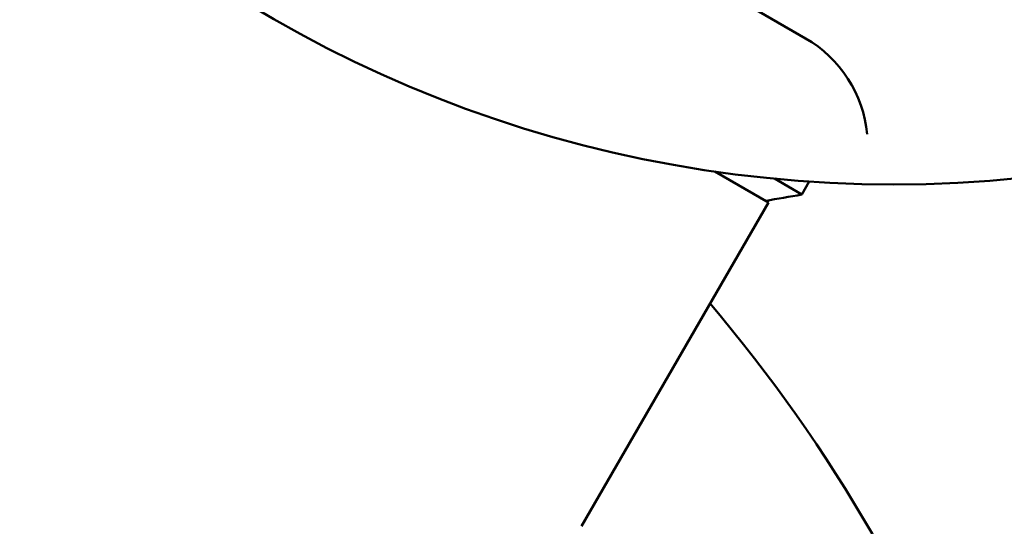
# Model space of a CAD drawing. Header units: millimetres. Extents: x 626 to 2725, y 57 to 2097.
# Tile 105 of 133: x 955 to 995, y 234 to 254. Entities that reach past the tile are written whole.
import ezdxf

# ---------------------------------------------------------------- set-up
doc = ezdxf.new("R2010")
doc.units = ezdxf.units.MM
doc.header["$LTSCALE"] = 10
doc.layers.add('Widoczne (ISO)', color=7, linetype='Continuous', lineweight=50)

msp = doc.modelspace()

# ---------------------------------------------------------------- linework, layer by layer
at = {"layer": 'Widoczne (ISO)'}
for p, q in [((986.776, 253.534), (953.868, 272.534)), ((985.285, 246.951), (983.13, 248.195)), ((986.625, 247.271), (985.525, 247.906)), ((986.625, 247.271), (986.925, 247.791)), ((977.785, 233.961), (985.285, 246.951))]:
    msp.add_line(p, q, dxfattribs=at)
msp.add_circle((990.322, 297.675), 50, dxfattribs=at)
for centre, radius, start, end in [((984.276, 249.204), 5, 5.5439, 60), ((977.36, 296.405), 50, 278.9831, 280.6775), ((935.324, 202.417), 62.5, 19.63336, 40.36664)]:
    msp.add_arc(centre, radius, start, end, dxfattribs=at)

doc.saveas('drawing.dxf')
